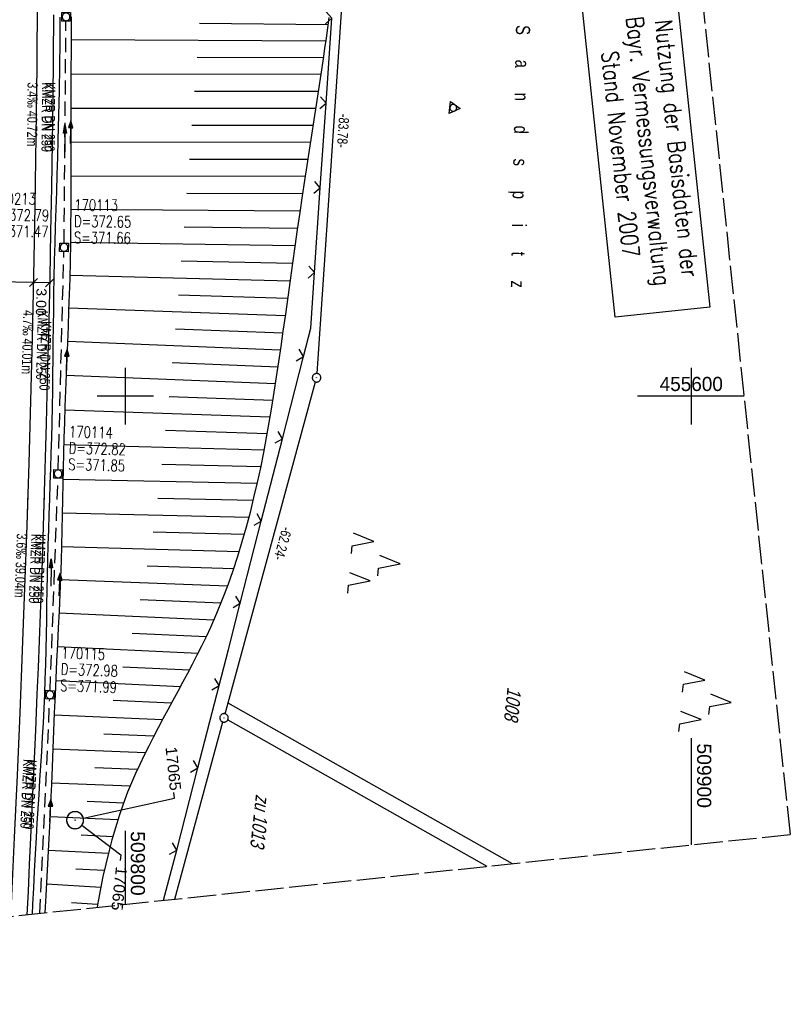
# Model space of a CAD drawing. Extents: x 509535 to 509917, y 455493 to 456443.
# Tile 6 of 34: x 509781 to 509917, y 455493 to 455666. Entities that reach past the tile are written whole.
import ezdxf
from ezdxf import colors
from ezdxf.entities.mleader import LeaderData, LeaderLine
from ezdxf.math import Vec2, Vec3

# ---------------------------------------------------------------- set-up
doc = ezdxf.new("R2010")
doc.units = 0
doc.header["$LTSCALE"] = 10
doc.header["$MEASUREMENT"] = 0
for name, pattern in [('AUSGEZOGEN', [0]), ('LT00', [0]), ('LT14', [0.6, 0.5, -0.1]), ('STRICHLINIE2', [0.375, 0.25, -0.125])]:
    doc.linetypes.add(name, pattern=pattern)
doc.layers.get('0').update_dxf_attribs({"linetype": 'LT00'})
for name, color, linetype in [('--EK_FBR', 1, 'LT00'), ('--EK_Halt-Pfeil', 4, 'LT00'), ('--EK_Haltung', 7, 'STRICHLINIE2'), ('--EK_Haltung-Text', 140, 'LT00'), ('--EK_Schacht-Text', 5, 'LT00'), ('--EL_DFK_AB_L', 21, 'LT00'), ('--EL_DFK_AB_P', 7, 'LT00'), ('--EL_Halt-Pfeil', 4, 'LT00'), ('--EL_Haltung', 182, 'STRICHLINIE2'), ('--EL_Haltung-Text', 182, 'LT00'), ('ABSTAND', 8, 'LT00'), ('BEMAßUNG', 255, 'Continuous'), ('DFK_AB_L', 21, 'LT00'), ('DFK_AB_P', 7, 'LT00'), ('DFK_BES-NAME', 255, 'LT00'), ('DFK_FLUR_NR', 250, 'LT00'), ('DFK_KATASTER', 250, 'LT00'), ('DFK_NUTZUNG', 250, 'LT00'), ('DFK_STAND', 22, 'LT00'), ('DFK_TOPO-ANL', 252, 'LT00'), ('DFK_VERMPKT', 252, 'LT00'), ('FESTPKT_TEXT_A', 211, 'LT00'), ('FESTPKT_TEXT_B', 211, 'LT00'), ('PFEIL', 140, 'AUSGEZOGEN'), ('V115_AFBR_BAB', 250, 'LT00'), ('V115_BOESCH', 250, 'LT00'), ('V115_BOSCHUNG', 250, 'LT00'), ('V115_GRABEN', 250, 'LT00'), ('V115_KA_MULD', 182, 'LT00'), ('V115_LD_MARK', 250, 'LT00'), ('V115_PKT_AU', 211, 'LT00'), ('V115_RASTER', 250, 'LT00'), ('V115_ZAUN', 40, 'LT00'), ('V116_AFBR_BAB', 250, 'LT00'), ('V116_BOESCH', 250, 'LT00'), ('V116_BOSCHUNG', 250, 'LT00'), ('V116_GRABEN', 250, 'LT00'), ('V116_KA_MULD', 182, 'LT00'), ('V116_LD_MARK', 250, 'LT00'), ('V116_PKT_AU', 211, 'LT00'), ('V116_ZAUN', 40, 'LT00')]:
    doc.layers.add(name, color=color, linetype=linetype)
doc.layers.add('-BLATT_115-RAND', color=7, linetype='LT14', plot=False)
doc.styles.add('Arial', font='ARIAL.TTF')
doc.styles.add('Haltungsbeschriftung', font='ARIAL.TTF', dxfattribs={"width": 0.75})
doc.styles.add('schachtbeschriftung', font='romans.shx', dxfattribs={"width": 0.75, "height": 2})
doc.styles.get("Standard").update_dxf_attribs({"font": 'ARIAL.TTF'})
doc.styles.add('Versorgungsltg', font='ARIAL.TTF', dxfattribs={"width": 0.8, "height": 2})

# ---------------------------------------------------------------- blocks, each defined once
blk = doc.blocks.new('SYMB7001')
at = {"color": 0, "linetype": 'ByBlock'}
for p, q in [((-0.869, -0.506), (0, 1.001)), ((-0.5005, 0), (-0.496554, -0.062729)), ((0, 1.001), (0.869, -0.506)), ((0.869, -0.506), (-0.869, -0.506))]:
    blk.add_line(p, q, dxfattribs=at)
for points in [[(0.5005, 0), (0.496553, 0.062729), (0.484776, 0.124469), (0.465353, 0.184246), (0.438592, 0.241118), (0.404913, 0.294187), (0.364849, 0.342616), (0.319031, 0.385642), (0.268181, 0.422586), (0.213103, 0.452866), (0.154663, 0.476004), (0.093784, 0.491635), (0.031427, 0.499512), (-0.031427, 0.499512), (-0.093784, 0.491635), (-0.154663, 0.476004), (-0.213103, 0.452866), (-0.268181, 0.422586), (-0.319031, 0.385642), (-0.364849, 0.342616), (-0.404913, 0.294187), (-0.438592, 0.241118), (-0.465353, 0.184246), (-0.484776, 0.124469), (-0.496554, 0.062729), (-0.5005, 0)], [(0.031427, -0.499513), (0.093784, -0.491635), (0.154663, -0.476004), (0.213103, -0.452866), (0.268182, -0.422587), (0.319031, -0.385642), (0.364849, -0.342616), (0.404913, -0.294187), (0.438592, -0.241118), (0.465354, -0.184247), (0.484776, -0.124469), (0.496554, -0.062729), (0.500501, 0)], [(-0.496554, -0.062729), (-0.484776, -0.124469), (-0.465353, -0.184246), (-0.438592, -0.241118), (-0.404913, -0.294187), (-0.364849, -0.342616), (-0.319031, -0.385642), (-0.268182, -0.422586), (-0.213103, -0.452866), (-0.154663, -0.476004), (-0.093784, -0.491635), (-0.031427, -0.499513), (0.031427, -0.499513)]]:
    blk.add_lwpolyline(points, dxfattribs=at)
blk = doc.blocks.new('SYMB0003')
at = {"color": 0, "linetype": 'ByBlock'}
for p, q in [((-0.015712, 0), (0.010166, 0.012015)), ((0, -0.021257), (-0.015712, 0)), ((0.010166, 0.012015), (0, -0.021257))]:
    blk.add_line(p, q, dxfattribs=at)
for points in [[(-0.031395, 0.499013), (-0.093691, 0.491144), (-0.154509, 0.475528), (-0.21289, 0.452414), (-0.267913, 0.422164), (-0.318712, 0.385257), (-0.364484, 0.342274), (-0.404509, 0.293893), (-0.438154, 0.240877), (-0.464888, 0.184062), (-0.484292, 0.124345), (-0.496058, 0.062667), (-0.5, 0)], [(-0.5, 0), (-0.496058, -0.062667), (-0.484292, -0.124345), (-0.464888, -0.184062), (-0.438154, -0.240877), (-0.404509, -0.293893), (-0.364485, -0.342274), (-0.318712, -0.385257), (-0.267914, -0.422164), (-0.21289, -0.452414), (-0.154509, -0.475529), (-0.093691, -0.491144), (-0.031395, -0.499014), (0.031395, -0.499014)], [(0.5, 0), (0.496057, 0.062667), (0.484292, 0.124345), (0.464888, 0.184062), (0.438153, 0.240877), (0.404509, 0.293893), (0.364484, 0.342274), (0.318712, 0.385257), (0.267913, 0.422164), (0.21289, 0.452414), (0.154509, 0.475528), (0.093691, 0.491144), (0.031395, 0.499013), (-0.031395, 0.499013)], [(0.031395, -0.499014), (0.093691, -0.491144), (0.154509, -0.475529), (0.21289, -0.452414), (0.267914, -0.422164), (0.318712, -0.385257), (0.364485, -0.342274), (0.404509, -0.293893), (0.438154, -0.240877), (0.464889, -0.184062), (0.484292, -0.124345), (0.496058, -0.062667), (0.5, 0)]]:
    blk.add_lwpolyline(points, dxfattribs=at)
blk = doc.blocks.new('SYMB7221')
at = {"color": 0, "linetype": 'ByBlock'}
for p, q in [((0, 0.435), (-0.11, 0.065)), ((0.11, 0.065), (0, 0.435)), ((0.25, 0.065), (0.11, 0.065)), ((-0.35, -0.065), (-0.46, -0.435)), ((0.35, -0.065), (0.24, -0.435))]:
    blk.add_line(p, q, dxfattribs=at)
for points in [[(-0.1, -0.435), (-0.24, -0.435), (-0.35, -0.065)], [(0.6, -0.435), (0.46, -0.435), (0.35, -0.065)]]:
    blk.add_lwpolyline(points, dxfattribs=at)
blk = doc.blocks.new('Pfreil3')
at = {"layer": 'PFEIL'}
blk.add_hatch(color=256, dxfattribs=at).paths.add_polyline_path([(-1.55, 0.27), (-1.55, -0.27), (0, 0)])
for p, q in [((-1.55, 0), (-4.83, 0)), ((-1.55, -0.27), (-1.55, 0.27)), ((-1.55, 0.27), (0, 0)), ((0, 0), (-1.55, -0.27))]:
    blk.add_line(p, q, dxfattribs=at)
blk = doc.blocks.new('SYMB1210')
at = {"color": 0, "linetype": 'ByBlock'}
blk.add_line((0.018815, -0.179014), (0.055623, -0.17119), dxfattribs=at)
for points in [[(-0.2, -0.2), (-0.2, 0.2), (0.2, 0.2), (0.2, -0.2), (-0.2, -0.2)], [(0.018815, 0.179014), (-0.018815, 0.179014), (-0.055623, 0.17119), (-0.09, 0.155885), (-0.120444, 0.133766), (-0.145623, 0.105801), (-0.164438, 0.073213), (-0.176067, 0.037424), (-0.18, 0)], [(-0.18, 0), (-0.176067, -0.037424), (-0.164438, -0.073213), (-0.145623, -0.105801), (-0.120444, -0.133766), (-0.09, -0.155885), (-0.055623, -0.17119), (-0.018815, -0.179014), (0.018815, -0.179014)], [(0.18, 0), (0.176067, 0.037424), (0.164438, 0.073213), (0.145623, 0.105801), (0.120444, 0.133766), (0.09, 0.155885), (0.055623, 0.17119), (0.018815, 0.179014)], [(0.055623, -0.17119), (0.09, -0.155885), (0.120444, -0.133766), (0.145623, -0.105801), (0.164438, -0.073213), (0.176067, -0.037424), (0.18, 0)]]:
    blk.add_lwpolyline(points, dxfattribs=at)
blk = doc.blocks.new('_None')
blk = doc.blocks.new('_Oblique')
at = {"color": 0, "linetype": 'ByBlock', "lineweight": -2}
blk.add_line((-0.5, -0.5), (0.5, 0.5), dxfattribs=at)
blk = doc.blocks.new('SYMB0024')
at = {"color": 0, "linetype": 'ByBlock'}
for p, q in [((-0.5, 0.5), (0, 0)), ((0, 0), (0.5, 0.5))]:
    blk.add_line(p, q, dxfattribs=at)
blk = doc.blocks.new('SYMB0070')
at = {"color": 0, "linetype": 'ByBlock'}
for p, q in [((-0.5, 0), (0.2, 0)), ((0.5, 0), (0.2, 0.1)), ((0.2, 0.1), (0.2, 0)), ((0.468, 0), (0.21, 0.086)), ((0.21, 0.086), (0.21, -0.086)), ((0.21, -0.086), (0.468, 0)), ((0.22, -0.072), (0.437, 0)), ((0.23, -0.058), (0.405, 0)), ((0.24, -0.045), (0.374, 0)), ((0.342, 0), (0.25, 0.031)), ((0.25, 0.031), (0.25, -0.031)), ((0.25, -0.031), (0.342, 0)), ((0.26, -0.017), (0.31, 0)), ((0.27, -0.003), (0.279, 0))]:
    blk.add_line(p, q, dxfattribs=at)
for points in [[(0.2, 0), (0.2, -0.1), (0.5, 0)], [(0.437, 0), (0.22, 0.072), (0.22, -0.072)], [(0.405, 0), (0.23, 0.058), (0.23, -0.058)], [(0.374, 0), (0.24, 0.045), (0.24, -0.045)], [(0.31, 0), (0.26, 0.017), (0.26, -0.017)], [(0.279, 0), (0.27, 0.003), (0.27, -0.003)]]:
    blk.add_lwpolyline(points, dxfattribs=at)

msp = doc.modelspace()

# ---------------------------------------------------------------- linework, layer by layer
at = {"layer": '--EK_FBR'}
for points in [[(509787.29, 455667.36), (509787.24, 455659.86), (509787.17, 455652.37), (509787.07, 455644.87), (509786.95, 455636.92), (509786.81, 455628.96), (509786.65, 455621.01), (509786.53, 455615.84), (509786.41, 455610.67), (509786.28, 455605.5), (509786.14, 455600.33), (509786.01, 455595.16), (509785.9, 455591.12), (509785.79, 455587.08), (509785.68, 455583.05), (509785.56, 455579.01), (509785.44, 455574.97), (509785.31, 455570.93), (509785.14, 455566.21), (509784.97, 455561.5), (509784.78, 455556.78), (509784.59, 455552.06), (509784.39, 455547.35), (509784.12, 455541.03), (509783.84, 455534.71), (509783.55, 455528.39), (509783.26, 455522.07), (509783.04, 455517.29), (509782.82, 455512.51), (509782.63, 455508.42)], [(509785.67, 455582.64), (509785.56, 455579.01), (509785.44, 455574.97), (509785.31, 455570.93), (509785.14, 455566.21), (509784.97, 455561.5), (509784.78, 455556.78), (509784.59, 455552.06), (509784.39, 455547.35), (509784.12, 455541.03), (509783.84, 455534.71), (509783.55, 455528.39), (509783.26, 455522.07), (509783.04, 455517.29), (509782.82, 455512.51), (509782.63, 455508.42)]]:
    msp.add_lwpolyline(points, dxfattribs=at)
at = {"layer": '--EK_Haltung'}
for p, q in [((509789.18, 455627.01), (509789.52, 455666.23)), ((509788.15, 455587.02), (509789.15, 455625.51)), ((509786.72, 455548), (509788.1, 455585.52)), ((509784.91, 455508.66), (509786.65, 455546.51))]:
    msp.add_line(p, q, dxfattribs=at)
at = {"layer": '--EL_DFK_AB_L'}
for p, q in [((509839.36, 455686.08), (509833.83, 455603.99)), ((509817.64, 455543.9), (509833.58, 455602.52)), ((509808.73, 455511.16), (509817.24, 455542.46))]:
    msp.add_line(p, q, dxfattribs=at)
at = {"layer": '--EL_Haltung'}
for p, q in [((509789.18, 455627.01), (509789.52, 455666.23)), ((509788.15, 455587.02), (509789.15, 455625.51)), ((509786.72, 455548), (509788.1, 455585.52)), ((509784.91, 455508.66), (509786.65, 455546.51))]:
    msp.add_line(p, q, dxfattribs=at)
at = {"layer": '-BLATT_115-RAND'}
msp.add_lwpolyline([(509535.36, 456412.53), (509632.04, 455492.59), (509917.47, 455522.59), (509820.79, 456442.52), (509535.36, 456412.53)], dxfattribs=at)
at = {"layer": 'BEMAßUNG'}
for p, q in [((509783.76, 455620.07), (509775.63, 455620.23)), ((509786.63, 455620.01), (509783.76, 455620.07))]:
    msp.add_line(p, q, dxfattribs=at)
at = {"layer": 'DFK_AB_L'}
for p, q in [((509839.36, 455686.08), (509833.83, 455603.99)), ((509817.64, 455543.9), (509833.58, 455602.52)), ((509808.73, 455511.16), (509817.24, 455542.46))]:
    msp.add_line(p, q, dxfattribs=at)
at = {"layer": 'DFK_KATASTER'}
msp.add_line((509818.09, 455542.81), (509863.88, 455516.96), dxfattribs=at)
at = {"layer": 'DFK_STAND'}
msp.add_lwpolyline([(509897.27, 455672.41), (509903.23, 455615.72), (509886.51, 455613.97), (509880.55, 455670.66)], close=True, dxfattribs=at)
at = {"layer": 'DFK_TOPO-ANL'}
msp.add_line((509868.39, 455517.43), (509818.15, 455545.78), dxfattribs=at)
at = {"layer": 'V115_AFBR_BAB'}
msp.add_lwpolyline([(509787.29, 455667.36), (509787.24, 455659.86), (509787.17, 455652.37), (509787.07, 455644.87), (509786.95, 455636.92), (509786.81, 455628.96), (509786.65, 455621.01), (509786.53, 455615.84), (509786.41, 455610.67), (509786.28, 455605.5), (509786.14, 455600.33), (509786.01, 455595.16), (509785.9, 455591.12), (509785.79, 455587.08), (509785.68, 455583.05), (509785.56, 455579.01), (509785.44, 455574.97), (509785.31, 455570.93), (509785.14, 455566.21), (509784.97, 455561.5), (509784.78, 455556.78), (509784.59, 455552.06), (509784.39, 455547.35), (509784.12, 455541.03), (509783.84, 455534.71), (509783.55, 455528.39), (509783.26, 455522.07), (509783.04, 455517.29), (509782.82, 455512.51), (509782.63, 455508.42)], dxfattribs=at)
at = {"layer": 'V115_BOESCH'}
msp.add_lwpolyline([(509835.92, 455666.86), (509835.69, 455665.04), (509835.45, 455663.21), (509835.19, 455661.39), (509834.93, 455659.57), (509834.52, 455656.86), (509834.11, 455654.16), (509833.7, 455651.46), (509833.28, 455648.78), (509832.87, 455646.1), (509832.46, 455643.42), (509832.04, 455640.75), (509831.64, 455638.08), (509831.24, 455635.4), (509830.8, 455632.42), (509830.37, 455629.44), (509829.95, 455626.45), (509829.53, 455623.46), (509829.11, 455620.46), (509828.69, 455617.46), (509828.27, 455614.46), (509827.85, 455611.45), (509827.47, 455608.77), (509827.08, 455606.08), (509826.67, 455603.4), (509826.26, 455600.71), (509825.82, 455598.03), (509825.37, 455595.36), (509824.89, 455592.68), (509824.39, 455590.02), (509823.85, 455587.36), (509823.28, 455584.72), (509822.67, 455582.08), (509822.03, 455579.46), (509821.34, 455576.85), (509820.6, 455574.26), (509819.82, 455571.69), (509818.98, 455569.13), (509818.08, 455566.6), (509817.13, 455564.09), (509816.11, 455561.6), (509815.03, 455559.13), (509814.27, 455557.49), (509813.48, 455555.86), (509812.66, 455554.24), (509811.83, 455552.63), (509810.98, 455551.02), (509810.12, 455549.42), (509809.25, 455547.82), (509808.38, 455546.22), (509807.52, 455544.62), (509806.65, 455543.03), (509805.8, 455541.42), (509804.96, 455539.82), (509804.13, 455538.21), (509803.33, 455536.59), (509802.55, 455534.97), (509801.81, 455533.33), (509801.09, 455531.69), (509800.41, 455530.03), (509799.63, 455527.96), (509798.91, 455525.87), (509798.24, 455523.77), (509797.63, 455521.64), (509797.06, 455519.5), (509796.54, 455517.35), (509796.05, 455515.18), (509795.61, 455512.99), (509795.2, 455510.8), (509795.01, 455509.72)], dxfattribs=at)
at = {"layer": 'V115_BOSCHUNG'}
for p, q in [((509813.11, 455665.87), (509835.77, 455665.65)), ((509790.42, 455663.01), (509835.38, 455662.72)), ((509812.68, 455659.87), (509834.96, 455659.78)), ((509790.4, 455656.9), (509834.52, 455656.84)), ((509812.23, 455653.87), (509834.07, 455653.87)), ((509790.4, 455650.86), (509833.61, 455650.88)), ((509811.77, 455647.87), (509833.15, 455647.88)), ((509790.4, 455644.86), (509832.68, 455644.88)), ((509811.31, 455641.87), (509832.21, 455641.86)), ((509790.4, 455638.92), (509831.75, 455638.82)), ((509810.84, 455635.87), (509831.29, 455635.77)), ((509790.37, 455633.03), (509830.84, 455632.72)), ((509810.37, 455629.88), (509830.4, 455629.65)), ((509790.3, 455627.18), (509829.97, 455626.58)), ((509809.89, 455623.88), (509829.53, 455623.48)), ((509790.19, 455621.39), (509829.1, 455620.39)), ((509809.39, 455617.9), (509828.67, 455617.3)), ((509790.01, 455615.57), (509828.24, 455614.24)), ((509808.86, 455611.91), (509827.81, 455611.18)), ((509789.78, 455609.69), (509827.38, 455608.16)), ((509808.3, 455605.93), (509826.94, 455605.17)), ((509789.54, 455603.68), (509826.49, 455602.2)), ((509807.72, 455599.95), (509826.03, 455599.26)), ((509789.31, 455597.58), (509825.54, 455596.33)), ((509807.12, 455593.96), (509825.03, 455593.42)), ((509789.12, 455591.44), (509824.48, 455590.51)), ((509806.47, 455587.98), (509823.89, 455587.57)), ((509788.99, 455585.35), (509823.26, 455584.61)), ((509805.74, 455581.99), (509822.56, 455581.63)), ((509788.86, 455579.37), (509821.81, 455578.63)), ((509804.89, 455576.01), (509820.99, 455575.61)), ((509788.72, 455573.47), (509820.09, 455572.58)), ((509803.87, 455570.04), (509819.11, 455569.53)), ((509788.52, 455567.62), (509818.04, 455566.5)), ((509802.65, 455564.08), (509816.89, 455563.49)), ((509788.27, 455561.72), (509815.64, 455560.5)), ((509801.21, 455558.14), (509814.29, 455557.53)), ((509787.99, 455555.77), (509812.84, 455554.59)), ((509799.58, 455552.21), (509811.32, 455551.65)), ((509787.71, 455549.76), (509809.75, 455548.74)), ((509797.87, 455546.29), (509808.17, 455545.82)), ((509787.44, 455543.73), (509806.59, 455542.91)), ((509796.18, 455540.35), (509805.05, 455539.99)), ((509787.19, 455537.71), (509803.56, 455537.06)), ((509794.62, 455534.41), (509802.16, 455534.11)), ((509786.95, 455531.73), (509800.86, 455531.15)), ((509793.27, 455528.46), (509799.71, 455528.18)), ((509786.7, 455525.76), (509798.69, 455525.21)), ((509792.18, 455522.51), (509797.79, 455522.24)), ((509786.41, 455519.79), (509797, 455519.26)), ((509791.27, 455516.54), (509796.29, 455516.27)), ((509786.08, 455513.84), (509795.67, 455513.29)), ((509790.51, 455510.58), (509795.11, 455510.3))]:
    msp.add_line(p, q, dxfattribs=at)
at = {"layer": 'V115_GRABEN'}
for points in [[(509783.59, 455508.52), (509783.67, 455510.21), (509783.81, 455513.17), (509783.96, 455516.13), (509784.12, 455519.09), (509784.29, 455522.04), (509784.44, 455524.58), (509784.6, 455527.11), (509784.76, 455529.64), (509784.92, 455532.17), (509785.08, 455534.7), (509785.24, 455537.24), (509785.39, 455539.77), (509785.52, 455542.3), (509785.65, 455544.83), (509785.76, 455547.37), (509785.85, 455549.99), (509785.93, 455552.62), (509786, 455555.25), (509786.06, 455557.88), (509786.11, 455560.5), (509786.16, 455563.13), (509786.21, 455565.76), (509786.26, 455568.39), (509786.32, 455571.02), (509786.39, 455573.72), (509786.48, 455576.41), (509786.56, 455579.11), (509786.66, 455581.81), (509786.75, 455584.51), (509786.84, 455587.21), (509786.92, 455589.91), (509787, 455592.61), (509787.07, 455595.3), (509787.13, 455598.15), (509787.17, 455600.99), (509787.21, 455603.83), (509787.25, 455606.68), (509787.28, 455609.52), (509787.31, 455612.37), (509787.35, 455615.21), (509787.39, 455618.05), (509787.44, 455620.9), (509787.51, 455623.94), (509787.59, 455626.99), (509787.68, 455630.03), (509787.78, 455633.07), (509787.88, 455636.12), (509787.98, 455639.16), (509788.07, 455642.2), (509788.16, 455645.25), (509788.27, 455649.59), (509788.37, 455653.92), (509788.44, 455658.26), (509788.49, 455662.6), (509788.51, 455666.94)], [(509790.45, 455666.99), (509790.42, 455663.91), (509790.41, 455660.83), (509790.4, 455657.75), (509790.39, 455654.67), (509790.4, 455651.6), (509790.4, 455648.52), (509790.4, 455645.44), (509790.4, 455642.35), (509790.4, 455639.27), (509790.39, 455636.18), (509790.37, 455633.09), (509790.34, 455630.01), (509790.3, 455626.92), (509790.24, 455623.84), (509790.17, 455620.75), (509790.09, 455617.93), (509789.99, 455615.11), (509789.88, 455612.29), (509789.77, 455609.46), (509789.66, 455606.64), (509789.54, 455603.82), (509789.43, 455601), (509789.33, 455598.17), (509789.23, 455595.35), (509789.16, 455592.64), (509789.09, 455589.92), (509789.03, 455587.21), (509788.97, 455584.49), (509788.91, 455581.78), (509788.86, 455579.06), (509788.79, 455576.35), (509788.72, 455573.63), (509788.64, 455570.92), (509788.53, 455567.96), (509788.42, 455565), (509788.29, 455562.04), (509788.15, 455559.09), (509788.01, 455556.13), (509787.87, 455553.17), (509787.73, 455550.21), (509787.59, 455547.25), (509787.46, 455544.08), (509787.32, 455540.91), (509787.19, 455537.74), (509787.07, 455534.56), (509786.94, 455531.39), (509786.8, 455528.22), (509786.66, 455525.05), (509786.51, 455521.88), (509786.34, 455518.51), (509786.16, 455515.14), (509785.97, 455511.78), (509785.79, 455508.75)]]:
    msp.add_lwpolyline(points, dxfattribs=at)
at = {"layer": 'V115_LD_MARK'}
msp.add_lwpolyline([(509784.45, 455670.55), (509784.36, 455658.21), (509784.21, 455645.88), (509784.02, 455633.54), (509783.78, 455621.21), (509783.54, 455610.19), (509783.25, 455599.17), (509782.94, 455588.15), (509782.59, 455577.14), (509782.21, 455566.12), (509781.8, 455555.11), (509781.35, 455544.09), (509780.88, 455533.08), (509780.37, 455522.07), (509779.87, 455511.7), (509779.69, 455508.11)], dxfattribs=at)
at = {"layer": 'V115_RASTER'}
for p, q in [((509800, 455605), (509800, 455595)), ((509900, 455595), (509900, 455605)), ((509900, 455595), (509900, 455605)), ((509805, 455600), (509795, 455600)), ((509909.33, 455600), (509890.46, 455600)), ((509900, 455520.75), (509900, 455539.62)), ((509800, 455523.25), (509800, 455510.24))]:
    msp.add_line(p, q, dxfattribs=at)
at = {"layer": 'V115_ZAUN'}
for p, q in [((509835.46, 455651.75), (509836.48, 455666.72)), ((509834.43, 455636.79), (509835.46, 455651.75)), ((509833.41, 455621.82), (509834.43, 455636.79)), ((509827.74, 455592.48), (509831.46, 455607.01)), ((509824.02, 455577.94), (509827.74, 455592.48)), ((509820.3, 455563.41), (509824.02, 455577.94)), ((509812.82, 455534.36), (509816.57, 455548.88)), ((509809.07, 455519.84), (509812.82, 455534.36)), ((509806.77, 455510.96), (509809.07, 455519.84))]:
    msp.add_line(p, q, dxfattribs=at)
for points in [[(509831.46, 455607.01), (509832.74, 455612.01), (509833.41, 455621.82)], [(509816.57, 455548.88), (509818.22, 455555.27), (509820.3, 455563.41)]]:
    msp.add_lwpolyline(points, dxfattribs=at)
at = {"layer": 'V116_AFBR_BAB'}
msp.add_lwpolyline([(509785.67, 455582.64), (509785.56, 455579.01), (509785.44, 455574.97), (509785.31, 455570.93), (509785.14, 455566.21), (509784.97, 455561.5), (509784.78, 455556.78), (509784.59, 455552.06), (509784.39, 455547.35), (509784.12, 455541.03), (509783.84, 455534.71), (509783.55, 455528.39), (509783.26, 455522.07), (509783.04, 455517.29), (509782.82, 455512.51), (509782.63, 455508.42)], dxfattribs=at)
at = {"layer": 'V116_BOESCH'}
msp.add_lwpolyline([(509821.82, 455578.68), (509821.34, 455576.85), (509820.6, 455574.26), (509819.82, 455571.69), (509818.98, 455569.13), (509818.08, 455566.6), (509817.13, 455564.09), (509816.11, 455561.6), (509815.03, 455559.13), (509814.27, 455557.49), (509813.48, 455555.86), (509812.66, 455554.24), (509811.83, 455552.63), (509810.98, 455551.02), (509810.12, 455549.42), (509809.25, 455547.82), (509808.38, 455546.22), (509807.52, 455544.62), (509806.65, 455543.03), (509805.8, 455541.42), (509804.96, 455539.82), (509804.13, 455538.21), (509803.33, 455536.59), (509802.55, 455534.97), (509801.81, 455533.33), (509801.09, 455531.69), (509800.41, 455530.03), (509799.63, 455527.96), (509798.91, 455525.87), (509798.24, 455523.77), (509797.63, 455521.64), (509797.06, 455519.5), (509796.54, 455517.35), (509796.05, 455515.18), (509795.61, 455512.99), (509795.2, 455510.8), (509795.01, 455509.72)], dxfattribs=at)
at = {"layer": 'V116_BOSCHUNG'}
for p, q in [((509788.86, 455579.37), (509821.81, 455578.63)), ((509804.89, 455576.01), (509820.99, 455575.61)), ((509788.72, 455573.47), (509820.09, 455572.58)), ((509803.87, 455570.04), (509819.11, 455569.53)), ((509788.52, 455567.62), (509818.04, 455566.5)), ((509802.65, 455564.08), (509816.89, 455563.49)), ((509788.27, 455561.72), (509815.64, 455560.5)), ((509801.21, 455558.14), (509814.29, 455557.53)), ((509787.99, 455555.77), (509812.84, 455554.59)), ((509799.58, 455552.21), (509811.32, 455551.65)), ((509787.71, 455549.76), (509809.75, 455548.74)), ((509797.87, 455546.29), (509808.17, 455545.82)), ((509787.44, 455543.73), (509806.59, 455542.91)), ((509796.18, 455540.35), (509805.05, 455539.99)), ((509787.19, 455537.71), (509803.56, 455537.06)), ((509794.62, 455534.41), (509802.16, 455534.11)), ((509786.95, 455531.73), (509800.86, 455531.15)), ((509793.27, 455528.46), (509799.71, 455528.18)), ((509786.7, 455525.76), (509798.69, 455525.21)), ((509792.18, 455522.51), (509797.79, 455522.24)), ((509786.41, 455519.79), (509797, 455519.26)), ((509791.27, 455516.54), (509796.29, 455516.27)), ((509786.08, 455513.84), (509795.67, 455513.29)), ((509790.51, 455510.58), (509795.11, 455510.3))]:
    msp.add_line(p, q, dxfattribs=at)
at = {"layer": 'V116_GRABEN'}
for points in [[(509783.59, 455508.52), (509783.67, 455510.21), (509783.81, 455513.17), (509783.96, 455516.13), (509784.12, 455519.09), (509784.29, 455522.04), (509784.44, 455524.58), (509784.6, 455527.11), (509784.76, 455529.64), (509784.92, 455532.17), (509785.08, 455534.7), (509785.24, 455537.24), (509785.39, 455539.77), (509785.52, 455542.3), (509785.65, 455544.83), (509785.76, 455547.37), (509785.85, 455549.99), (509785.93, 455552.62), (509786, 455555.25), (509786.06, 455557.88), (509786.11, 455560.5), (509786.16, 455563.13), (509786.21, 455565.76), (509786.26, 455568.39), (509786.32, 455571.02), (509786.39, 455573.72), (509786.48, 455576.41), (509786.56, 455579.11), (509786.66, 455581.81), (509786.68, 455582.53)], [(509788.92, 455582.28), (509788.91, 455581.78), (509788.86, 455579.06), (509788.79, 455576.35), (509788.72, 455573.63), (509788.64, 455570.92), (509788.53, 455567.96), (509788.42, 455565), (509788.29, 455562.04), (509788.15, 455559.09), (509788.01, 455556.13), (509787.87, 455553.17), (509787.73, 455550.21), (509787.59, 455547.25), (509787.46, 455544.08), (509787.32, 455540.91), (509787.19, 455537.74), (509787.07, 455534.56), (509786.94, 455531.39), (509786.8, 455528.22), (509786.66, 455525.05), (509786.51, 455521.88), (509786.34, 455518.51), (509786.16, 455515.14), (509785.97, 455511.78), (509785.79, 455508.75)]]:
    msp.add_lwpolyline(points, dxfattribs=at)
at = {"layer": 'V116_LD_MARK'}
msp.add_lwpolyline([(509782.77, 455582.96), (509782.59, 455577.14), (509782.21, 455566.12), (509781.8, 455555.11), (509781.35, 455544.09), (509780.88, 455533.08), (509780.37, 455522.07), (509779.87, 455511.7), (509779.69, 455508.11)], dxfattribs=at)
at = {"layer": 'V116_ZAUN'}
for p, q in [((509820.3, 455563.41), (509824.02, 455577.94)), ((509824.02, 455577.94), (509824.14, 455578.43)), ((509812.82, 455534.36), (509816.57, 455548.88)), ((509809.07, 455519.84), (509812.82, 455534.36)), ((509806.77, 455510.96), (509809.07, 455519.84))]:
    msp.add_line(p, q, dxfattribs=at)
msp.add_lwpolyline([(509816.57, 455548.88), (509818.22, 455555.27), (509820.3, 455563.41)], dxfattribs=at)

# ---------------------------------------------------------------- block references
at = {"layer": '--EK_Halt-Pfeil', "yscale": 4, "zscale": 4}
for p, xscale, rotation in [((509790.35, 455646.61), 4.000000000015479, 89.49648999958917), ((509789.65, 455606.24), 4.000000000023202, 88.50809000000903), ((509788.41, 455566.72), 3.999999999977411, 87.88132000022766), ((509786.74, 455526.79), 4.000000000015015, 87.3598600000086)]:
    msp.add_blockref('SYMB0070', p, dxfattribs=dict(at, xscale=xscale, rotation=rotation))
at = {"layer": '--EL_DFK_AB_P', "xscale": 1.500000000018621, "yscale": 1.5, "zscale": 1.5, "rotation": 264.7377099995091}
for p in [(509833.78, 455603.24), (509817.44, 455543.18)]:
    msp.add_blockref('SYMB0003', p, dxfattribs=at)
at = {"layer": '--EL_Halt-Pfeil', "yscale": 4, "zscale": 4}
for p, xscale, rotation in [((509790.35, 455646.61), 4.000000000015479, 89.49648999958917), ((509789.65, 455606.24), 4.000000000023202, 88.50809000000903), ((509788.41, 455566.72), 3.999999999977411, 87.88132000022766), ((509786.74, 455526.79), 4.000000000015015, 87.3598600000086)]:
    msp.add_blockref('SYMB0070', p, dxfattribs=dict(at, xscale=xscale, rotation=rotation))
at = {"layer": 'BEMAßUNG', "xscale": 1.4, "yscale": 1.4, "zscale": 1.4}
for p, rotation in [((509783.76, 455620.07), 178.8479226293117), ((509783.76, 455620.07), 358.8479226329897), ((509786.63, 455620.01), 358.8479226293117)]:
    msp.add_blockref('_Oblique', p, dxfattribs=dict(at, rotation=rotation))
at = {"layer": 'DFK_AB_P', "xscale": 1.500000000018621, "yscale": 1.5, "zscale": 1.5, "rotation": 264.7377099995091}
for p in [(509833.78, 455603.24), (509817.44, 455543.18)]:
    msp.add_blockref('SYMB0003', p, dxfattribs=at)
at = {"layer": 'DFK_NUTZUNG', "xscale": 10.00000000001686, "yscale": 10, "zscale": 10, "rotation": 264.7377100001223}
for p in [(509844.2, 455570.79), (509902.68, 455546.32)]:
    msp.add_blockref('SYMB7221', p, dxfattribs=at)
at = {"layer": 'DFK_VERMPKT', "xscale": 1.200000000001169, "yscale": 1.200000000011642, "zscale": 1.2, "rotation": 264.7377100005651}
msp.add_blockref('SYMB7001', (509857.93, 455650.91), dxfattribs=at)
at = {"layer": 'PFEIL'}
for p, rotation in [((509789.34, 455647.97), 90), ((509786.92, 455571.25), 89.09720616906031)]:
    msp.add_blockref('Pfreil3', p, dxfattribs=dict(at, rotation=rotation))
at = {"layer": 'V115_KA_MULD', "zscale": 3.8}
for p, xscale, yscale, rotation in [((509789.53, 455666.98), 3.800000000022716, 3.79999999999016, 269.3449116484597), ((509789.17, 455626.26), 3.800000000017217, 3.799999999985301, 268.694890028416), ((509788.13, 455586.27), 3.800000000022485, 3.7999999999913, 268.0588258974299), ((509786.69, 455547.25), 3.800000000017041, 3.799999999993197, 267.1683924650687)]:
    msp.add_blockref('SYMB1210', p, dxfattribs=dict(at, xscale=xscale, yscale=yscale, rotation=rotation))
at = {"layer": 'V115_PKT_AU', "xscale": 3.000000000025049, "yscale": 3, "zscale": 3, "rotation": 275.9994000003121}
msp.add_blockref('SYMB0003', (509791.12, 455525.11), dxfattribs=at)
at = {"layer": 'V115_ZAUN', "yscale": 2.099999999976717, "zscale": 2.1}
for p, xscale, rotation in [((509836.48, 455666.72), 2.09999999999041, 86.08460999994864), ((509835.46, 455651.75), 2.09999999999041, 86.08460999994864), ((509834.43, 455636.79), 2.09999999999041, 86.08460999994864), ((509833.41, 455621.82), 2.09999999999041, 86.08460999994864), ((509831.46, 455607.01), 2.100000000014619, 75.64432999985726), ((509827.74, 455592.48), 2.100000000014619, 75.64432999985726), ((509824.02, 455577.94), 2.100000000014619, 75.64432999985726), ((509820.3, 455563.41), 2.100000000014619, 75.64432999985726), ((509816.57, 455548.88), 2.100000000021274, 75.51703999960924), ((509812.82, 455534.36), 2.100000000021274, 75.51703999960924), ((509809.07, 455519.84), 2.100000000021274, 75.51703999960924)]:
    msp.add_blockref('SYMB0024', p, dxfattribs=dict(at, xscale=xscale, rotation=rotation))
at = {"layer": 'V116_KA_MULD', "xscale": 3.799999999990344, "yscale": 3.799999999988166, "zscale": 3.8, "rotation": 267.1686162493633}
msp.add_blockref('SYMB1210', (509786.69, 455547.25), dxfattribs=at)
at = {"layer": 'V116_PKT_AU', "xscale": 3.000000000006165, "yscale": 3, "zscale": 3, "rotation": 263.7512999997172}
msp.add_blockref('SYMB0003', (509791.12, 455525.11), dxfattribs=at)
at = {"layer": 'V116_ZAUN', "yscale": 2.099999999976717, "zscale": 2.1}
for p, xscale, rotation in [((509824.02, 455577.94), 2.099999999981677, 75.64593000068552), ((509820.3, 455563.41), 2.099999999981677, 75.64593000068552), ((509816.57, 455548.88), 2.099999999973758, 75.51881999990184), ((509812.82, 455534.36), 2.099999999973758, 75.51881999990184), ((509809.07, 455519.84), 2.099999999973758, 75.51881999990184)]:
    msp.add_blockref('SYMB0024', p, dxfattribs=dict(at, xscale=xscale, rotation=rotation))

# ---------------------------------------------------------------- texts
at = {"layer": '--EK_Haltung-Text', "style": 'Haltungsbeschriftung', "width": 0.75}
for s, rotation, p in [('3.4‰ 40.72m', -90.5035, (509782.73, 455655.42)), ('KMZR DN 250', -90.5035, (509785.29, 455655.39)), ('4.7‰ 40.01m', -91.4919, (509781.98, 455615.21)), ('KMZR DN 250', -91.4919, (509784.54, 455615.14)), ('3.6‰ 39.04m', -92.1187, (509780.84, 455575.77)), ('KMZR DN 250', -92.1187, (509783.39, 455575.68)), ('KMZR DN 250', -92.6401, (509782, 455535.93))]:
    msp.add_text(s, height=1.8, rotation=rotation, dxfattribs=at).set_placement(p)
at = {"layer": '--EK_Schacht-Text', "style": 'schachtbeschriftung', "width": 0.75}
for s, rotation, p in [('170213', -0.721, (509776.47, 455633.92)), ('170113', -0.5035, (509790.98, 455632.76)), ('D=372.79', -0.721, (509776.44, 455631.04)), ('D=372.65', -0.5035, (509790.95, 455629.88)), ('S=371.47', -0.721, (509776.4, 455628.16)), ('S=371.66', -0.5035, (509790.93, 455627)), ('170114', -1.4919, (509790.05, 455592.73)), ('D=372.82', -1.4919, (509789.98, 455589.85)), ('S=371.85', -1.4919, (509789.9, 455586.97)), ('170115', -2.1187, (509788.68, 455553.7)), ('D=372.98', -2.1187, (509788.57, 455550.82)), ('S=371.99', -2.1187, (509788.46, 455547.94))]:
    msp.add_text(s, height=2, rotation=rotation, dxfattribs=at).set_placement(p)
at = {"layer": '--EL_Haltung-Text', "style": 'Haltungsbeschriftung', "width": 0.75}
for rotation, p in [(-90.5035, (509785.83, 455655.45)), (-91.4919, (509785.14, 455613.28)), (-92.1187, (509784.14, 455575.69)), (-92.6401, (509782.56, 455535.79))]:
    msp.add_text('KMZR DN 250', height=1.8, rotation=rotation, dxfattribs=at).set_placement(p)
at = {"layer": 'ABSTAND', "width": 0.75}
for s, rotation, p in [(' -83.78-', -93.8528, (509837.81, 455650.4)), (' -62.24-', -105.2196, (509827.89, 455577.56))]:
    msp.add_text(s, height=1.8, rotation=rotation, dxfattribs=at).set_placement(p)
at = {"layer": 'BEMAßUNG', "insert": (509785.13, 455616.61), "char_height": 1.8, "attachment_point": 5, "rotation": 268.8479, "style": 'Arial'}
msp.add_mtext('\\A1;3.00', dxfattribs=at)
at = {"layer": 'DFK_BES-NAME', "width": 0.75}
msp.add_text('S      a      n      d      s      p      i      t      z', height=2.5, rotation=268.8679, dxfattribs=at).set_placement((509869.01, 455665.55))
at = {"layer": 'DFK_FLUR_NR', "oblique": 13.754, "width": 0.75}
for s, p in [('1008', (509867.52, 455548.66)), ('zu 1013', (509823.08, 455529.75))]:
    msp.add_text(s, height=2.5, rotation=263.7513, dxfattribs=at).set_placement(p)
at = {"layer": 'DFK_STAND', "insert": (509898.92, 455643.93), "char_height": 3, "width": 55.058, "attachment_point": 2, "rotation": 275.9994, "style": 'Versorgungsltg'}
msp.add_mtext('{\\Fromans|c0;Nutzung der Basisdaten der Bayr. Vermessungsverwaltung\\PStand November 2007}', dxfattribs=at)
at = {"layer": 'V115_RASTER'}
for s, rotation, width, p in [(' 455600', 0.0014, 0.958, (509893.46, 455600.9)), (' 509900', -89.9986, 0.979, (509901, 455539.62)), (' 509800', -89.9986, 0.976, (509800.97, 455524.1))]:
    msp.add_text(s, height=2.5, rotation=rotation, dxfattribs=dict(at, width=width)).set_placement(p)

# ---------------------------------------------------------------- leaders
at = {"layer": 'FESTPKT_TEXT_A'}
ml = msp.add_multileader_mtext('Standard', dxfattribs=at)
ml.set_content('{\\H0.09x;\\P\\H11.111x; 17065 \\~\\P\\H0.09x;   }', color=256)
ml.set_leader_properties(color=256, linetype='ByLayer', lineweight=-1)
ml.set_arrow_properties(name='NONE')
ml.build(insert=Vec2(0, 0))
ml.multileader.update_dxf_attribs({"has_text_frame": 1, "text_left_attachment_type": 2, "text_right_attachment_type": 2, "dogleg_length": 1, "arrow_head_size": 0.18})
ctx = ml.context
ctx.base_point, ctx.char_height, ctx.arrow_head_size, ctx.landing_gap_size, ctx.plane_origin, ctx.plane_x_axis, ctx.plane_y_axis = Vec3(509799.11, 455517.99), 2, 0.18, 0.3, Vec3(509791.12, 455525.11), Vec3(-0.108844, -0.994059), Vec3(0.994059, -0.108844)
ctx.left_attachment, ctx.right_attachment = 2, 2
notes = []
notes.append((ctx, [(0, (1, 1, 0), (509799.22, 455518.99), (-0.108844, -0.994059), 1, [(0, [(509792.32, 455524.21)], 0, [])])]))
ctx.mtext.insert, ctx.mtext.text_direction, ctx.mtext.rotation, ctx.mtext.line_spacing_factor, ctx.mtext.flow_direction = Vec3(509800.64, 455517.52), Vec3(-0.108844, -0.994059), -0.08275, 0.7, 5
at = {"layer": 'FESTPKT_TEXT_B'}
ml = msp.add_multileader_mtext('Standard', dxfattribs=at)
ml.set_content('{\\H0.09x;\\P\\H11.111x; 17065 \\~\\P\\H0.09x;   }', color=256)
ml.set_leader_properties(color=256, linetype='ByLayer', lineweight=-1)
ml.set_arrow_properties(name='NONE')
ml.build(insert=Vec2(0, 0))
ml.multileader.update_dxf_attribs({"has_text_frame": 1, "text_left_attachment_type": 2, "text_right_attachment_type": 2, "dogleg_length": 1, "arrow_head_size": 0.18})
ctx = ml.context
ctx.base_point, ctx.char_height, ctx.arrow_head_size, ctx.landing_gap_size, ctx.plane_origin, ctx.plane_x_axis, ctx.plane_y_axis = Vec3(509807.52, 455539.88), 2, 0.18, 0.3, Vec3(509795.08, 455537.32), Vec3(0.104518, -0.994523), Vec3(0.994523, 0.104518)
ctx.left_attachment, ctx.right_attachment, ctx.text_align_type = 2, 2, 2
notes.append((ctx, [(1, (1, 1, 0), (509808.67, 455529.02), (-0.104518, 0.994523), 1, [(0, [(509792.59, 455525.44)], 0, [])])]))
ctx.mtext.insert, ctx.mtext.text_direction, ctx.mtext.rotation, ctx.mtext.alignment, ctx.mtext.line_spacing_factor = Vec3(509810.1, 455530.48), Vec3(0.104518, -0.994523), 0.13102, 3, 0.7
for ctx, leaders in notes:
    for number, flags, end, landing, length, lines in leaders:
        leader = LeaderData()
        leader.index, (leader.has_last_leader_line, leader.has_dogleg_vector, leader.attachment_direction) = number, flags
        leader.last_leader_point, leader.dogleg_vector, leader.dogleg_length = Vec3(end), Vec3(landing), length
        for number, points, colour, breaks in lines:
            line = LeaderLine()
            line.index, line.vertices, line.color, line.breaks = number, Vec3.list(points), colors.encode_raw_color(colour), breaks
            leader.lines.append(line)
        ctx.leaders.append(leader)

doc.saveas('drawing.dxf')
